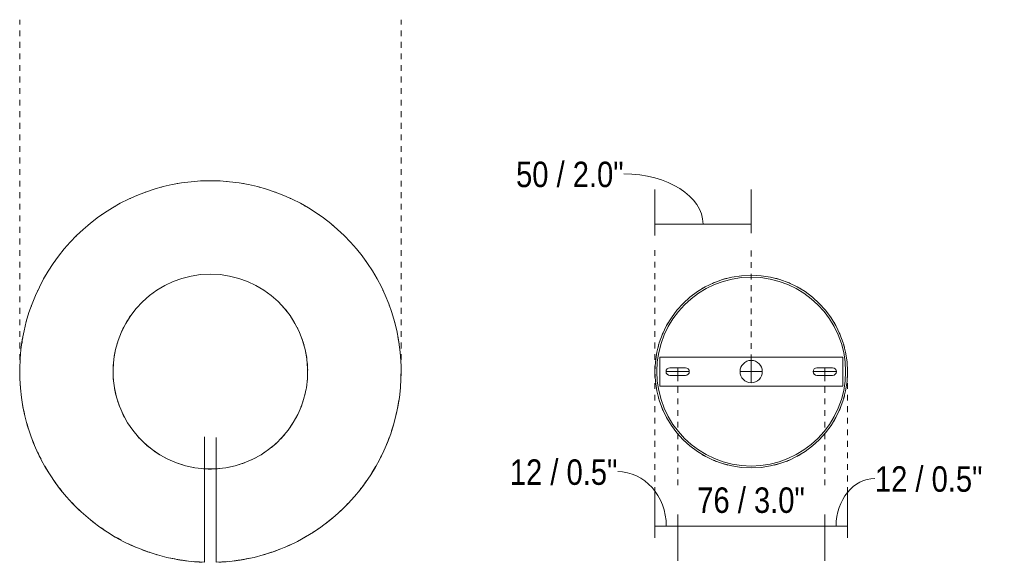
# Model space of a CAD drawing. Header units: millimetres. Extents: x 6329 to 8193, y 1104 to 6778.
# Tile 4 of 4: x 7207 to 7718, y 6497 to 6778. Entities that reach past the tile are written whole.
import ezdxf

# ---------------------------------------------------------------- set-up
doc = ezdxf.new("R2010")
doc.units = ezdxf.units.MM
doc.linetypes.add('Dash', pattern=[6, 3, -3])
doc.linetypes.add('Hidden', pattern=[7.14375, 4.7625, -2.38125])
for name, color, linetype, lineweight in [('Cotas', 7, 'Continuous', 9), ('Cotas-6', 7, 'Continuous', 9), ('Lighthing Fixture Detail Wide Black', 7, 'Continuous', 20), ('Luminarias', 7, 'Continuous', 20)]:
    doc.layers.add(name, color=color, linetype=linetype, lineweight=lineweight)
doc.layers.add('Lighthing Fixture Dim Grey Dash', color=7, linetype='Dash', lineweight=9, true_color=0xd2d2d2)
doc.styles.add('Arial Narrow', font='ARIALN.TTF', dxfattribs={"height": 13.2})
doc.dimstyles.new('FARO_-_2_2mm_Arial_Narrow_mm_Inch_Left', dxfattribs={"dimscale": 304.8, "dimtxt": 13.509289, "dimasz": 0, "dimexe": 0.059055, "dimexo": 0.0625, "dimgap": 0.009843, "dimtad": 1, "dimdec": 0, "dimzin": 0, "dimdsep": 46, "dimtxsty": 'Arial Narrow', "dimblk1": 'NONE', "dimblk2": 'NONE', "dimsah": 1, "dimcen": 0.09, "dimadec": 0, "dimazin": 0, "dimtfac": 1, "dimtdec": 4, "dimtix": 1, "dimtmove": 0, "dimatfit": 3, "dimfxl": 0.019685, "dimfxlon": 1, "dimtvp": 1, "dimtolj": 1, "dimtzin": 0, "dimarcsym": 2})
doc.dimstyles.new('FARO_-_2_2mm_Arial_Narrow_mm_Inch_Left_1', dxfattribs={"dimscale": 304.8, "dimtxt": 13.509289, "dimasz": 0, "dimexe": 0.059055, "dimexo": 0.0625, "dimgap": 0.009843, "dimtad": 1, "dimdec": 0, "dimzin": 0, "dimdsep": 46, "dimtxsty": 'Arial Narrow', "dimblk1": 'NONE', "dimblk2": 'NONE', "dimsah": 1, "dimcen": 0.09, "dimadec": 0, "dimazin": 0, "dimtfac": 1, "dimtdec": 4, "dimtix": 1, "dimtmove": 1, "dimatfit": 3, "dimfxl": 0.019685, "dimfxlon": 1, "dimtvp": 1, "dimtolj": 1, "dimtzin": 0, "dimarcsym": 2})
doc.dimstyles.new('FARO_-_2_2mm_Arial_Narrow_mm_Inch_Left_2', dxfattribs={"dimscale": 304.8, "dimtxt": 13.509289, "dimasz": 0, "dimexe": 0.059055, "dimexo": 0.0625, "dimgap": 0.009843, "dimtad": 1, "dimdec": 0, "dimzin": 0, "dimdsep": 46, "dimtxsty": 'Arial Narrow', "dimblk1": 'NONE', "dimblk2": 'NONE', "dimsah": 1, "dimcen": 0.09, "dimadec": 0, "dimazin": 0, "dimtfac": 1, "dimtdec": 4, "dimtix": 1, "dimtmove": 1, "dimatfit": 3, "dimfxl": 0.019685, "dimfxlon": 1, "dimtvp": 1, "dimtolj": 1, "dimtzin": 0, "dimarcsym": 2})

# ---------------------------------------------------------------- blocks, each defined once
blk = doc.blocks.new('64258 - 64255 VENICE White Ceramics pendant lamp-464681-Planta_PDF')
at = {"layer": 'Luminarias'}
for p, q in [((-17.19, 97.48), (-17.03, 97.5)), ((-8.63, 98.6), (-8.51, 98.61)), ((8.54, 98.61), (8.63, 98.6)), ((17.06, 97.5), (17.19, 97.48)), ((-69.99, 69.99), (-69.89, 70.09))]:
    blk.add_line(p, q, dxfattribs=at)
at = {"layer": 'Luminarias', "flags": 128}
blk.add_lwpolyline([(5.67, -98.82), (4.56, -98.85), (4.3, -98.86)], dxfattribs=at)
at = {"layer": 'Luminarias'}
for start, end in [(109.7902, 110), (104.85, 105), (75, 75.1307), (70, 70.1906), (114.7687, 115), (65, 65.2122), (119.7137, 120), (60, 60.2673), (124.654, 125), (55, 55.327), (129.634, 130), (50, 50.3471), (45, 45.398), (139.4719, 140), (40, 40.508), (144.4518, 145), (35, 35.5283), (149.8487, 150), (30, 30.1421), (154.7612, 155), (25, 25.2295), (159.7574, 160), (20, 20.2335), (164.7807, 165), (15, 15.2102), (169.692, 171.6023), (8.4003, 10.2987), (174.6898, 176.4065), (3.5979, 5.3011), (179.713, 180), (0, 0.2779), (180, 184.3357), (355.6643, 355.9183), (188.6714, 193.3664), (346.6236, 351.3286), (195.6912, 198.0718), (341.918, 344.2969), (200.2588, 202.7803), (337.2088, 339.7294), (204.9973, 207.3495), (332.6397, 334.9923), (209.708, 212.1063), (327.8811, 330.2819), (214.2882, 219.0215), (320.9785, 325.7015), (223.3572, 228.0906), (311.8993, 316.6428), (230.188, 232.7786), (307.2109, 309.7977), (234.9998, 237.3534), (302.6363, 304.9893), (239.7228, 242.0769), (297.9122, 300.2669), (244.2977, 246.8928), (293.0926, 295.6918), (248.9852, 253.7073), (258.043, 262.7878), (277.2019, 281.957), (286.2927, 291.0048), (264.7605, 266.7145), (273.2855, 275.2239)]:
    blk.add_arc((0, 0), 98.98, start, end, dxfattribs=at)
for points, knots in [([(-3.02, -50.45), (-3.02, -48.61), (-3.02, -43.47), (-3.02, -37.93), (-3.02, -34.29)], [0.4693984, 0.4693984, 0.4693984, 0.4693984, 0.6666667, 1, 1, 1, 1]), ([(2.98, -50.47), (2.98, -48.44), (2.98, -43.16), (2.98, -37.46), (2.98, -33.86)], [0.4458632, 0.4458632, 0.4458632, 0.4458632, 0.6666667, 1, 1, 1, 1]), ([(2.98, -50.46), (2.98, -48.61), (2.98, -43.46), (2.98, -37.93), (2.98, -34.29)], [0.4691064, 0.4691064, 0.4691064, 0.4691064, 0.6666667, 1, 1, 1, 1]), ([(2.98, -50.44), (2.98, -48.95), (2.98, -44.08), (2.98, -38.88), (2.98, -35.14)], [-0.4866471, -0.4866471, -0.4866471, -0.4866471, -0.3333333, 0, 0, 0, 0]), ([(-3.02, -50.34), (-3.02, -52.13), (-3.02, -57.02), (-3.02, -61.39), (-3.02, -64.01)], [-0.5170283, -0.5170283, -0.5170283, -0.5170283, -0.3333333, 0, 0, 0, 0]), ([(-3.02, -50.34), (-3.02, -51.65), (-3.02, -55.98), (-3.02, -59.88), (-3.02, -62.44)], [0.5269006, 0.5269006, 0.5269006, 0.5269006, 0.6666667, 1, 1, 1, 1]), ([(-3.02, -50.35), (-3.02, -51.42), (-3.02, -55.46), (-3.02, -59.13), (-3.02, -61.66)], [0.5500924, 0.5500924, 0.5500924, 0.5500924, 0.6666667, 1, 1, 1, 1]), ([(2.98, -50.34), (2.98, -51.66), (2.98, -55.98), (2.98, -59.89), (2.98, -62.44)], [0.5266021, 0.5266021, 0.5266021, 0.5266021, 0.6666667, 1, 1, 1, 1]), ([(-5.67, -98.82), (-5.82, -98.81), (-6.05, -98.77), (-6.28, -98.72), (-6.36, -98.7)], [-1, -1, -1, -1, -0.8571429, -0.7857143, -0.7857143, -0.7857143, -0.7857143]), ([(6.36, -98.7), (6.28, -98.72), (6.05, -98.77), (5.82, -98.81), (5.67, -98.82)], [-0.2142857, -0.2142857, -0.2142857, -0.2142857, -0.1428571, 0, 0, 0, 0])]:
    blk.add_open_spline(points, degree=3, knots=knots, dxfattribs=at)
blk.add_open_spline([(-4.31, -98.86), (-4.7, -98.85), (-5.16, -98.84), (-5.67, -98.82)], degree=3, dxfattribs=at)
blk = doc.blocks.new('64258 - 64255 VENICE White Ceramics pendant lamp-464681-Planta_PDF Fixing Holes')
at = {"layer": 'Luminarias', "color": 253, "true_color": 0xaaaaaa}
for radius, start, end in [(49, 90, 270), (50, 111.2032, 113.7968), (50, 104.0523, 106.6828), (49, 270, 90), (50, 73.3172, 75.9477), (50, 66.2032, 68.7968), (50, 118.3172, 120.9415), (50, 59.0585, 61.6828), (50, 149.0585, 151.6828), (50, 28.3172, 30.9415), (50, 156.2032, 158.7968), (50, 21.2032, 23.7968), (50, 163.3172, 165.9415), (50, 14.0585, 16.6828), (50, 194.0585, 196.6828), (50, 343.3172, 345.9415), (50, 201.2032, 203.7968), (50, 336.2032, 338.7968), (50, 208.3172, 210.9415), (50, 329.0585, 331.6828), (50, 239.0585, 241.6828), (50, 246.2032, 248.7968), (50, 291.2032, 293.7968), (50, 298.3172, 300.9415), (50, 253.3172, 255.9477), (50, 284.0523, 286.6828)]:
    blk.add_arc((0, 0), radius, start, end, dxfattribs=at)
blk = doc.blocks.new('DIMBLOCK6-Planta_PDF Fixing Holes')
at = {"layer": 'Cotas-6', "color": 251, "true_color": 0x5b5b5b}
for p, q in [((7536.27, 6672.08), (7536.27, 6690.08)), ((7586.27, 6672.08), (7586.27, 6690.08)), ((7536.27, 6672.08), (7586.27, 6672.08)), ((7536.27, 6672.08), (7536.27, 6666.08))]:
    blk.add_line(p, q, dxfattribs=at)
at = {"layer": 'Cotas-6', "color": 251, "linetype": 'Hidden', "true_color": 0x5b5b5b}
blk.add_line((7586.27, 6672.08), (7586.27, 6666.08), dxfattribs=at)
at = {"layer": 'Cotas-6', "color": 251, "true_color": 0x5b5b5b}
blk.add_ellipse((7520.17, 6672.08), major_axis=(41.1, 0), ratio=0.633152, start_param=0, end_param=1.570796, dxfattribs=at)
at = {"layer": 'Cotas-6', "color": 0, "insert": (7464.2, 6704.44), "char_height": 13.2, "width": 67.1605, "attachment_point": 1, "line_spacing_factor": 0.974696, "style": 'Arial Narrow'}
blk.add_mtext('50 / 2.0"', dxfattribs=at)
blk = doc.blocks.new('_None')
blk = doc.blocks.new('DIMBLOCK7-Planta_PDF Fixing Holes')
at = {"layer": 'Cotas-6', "color": 251, "true_color": 0x5b5b5b}
for p, q in [((7536.27, 6515.38), (7536.27, 6533.38)), ((7548.1, 6515.38), (7548.1, 6521.38)), ((7536.27, 6515.38), (7548.1, 6515.38)), ((7536.27, 6515.38), (7536.27, 6509.38)), ((7548.1, 6515.38), (7548.1, 6497.38))]:
    blk.add_line(p, q, dxfattribs=at)
blk.add_ellipse((7516.95, 6515.38), major_axis=(0, 28.27), ratio=0.892706, start_param=4.712389, end_param=6.283185, dxfattribs=at)
at = {"layer": 'Cotas-6', "color": 0, "insert": (7460.98, 6549.99), "char_height": 13.2, "width": 67.1605, "attachment_point": 1, "line_spacing_factor": 0.974696, "style": 'Arial Narrow'}
blk.add_mtext('12 / 0.5"', dxfattribs=at)
blk = doc.blocks.new('DIMBLOCK8-Planta_PDF Fixing Holes')
at = {"layer": 'Cotas-6', "color": 251, "true_color": 0x5b5b5b}
for p, q in [((7548.1, 6515.38), (7548.1, 6521.38)), ((7624.43, 6515.38), (7624.43, 6521.38)), ((7548.1, 6515.38), (7624.43, 6515.38)), ((7548.1, 6515.38), (7548.1, 6497.38)), ((7624.43, 6515.38), (7624.43, 6497.38))]:
    blk.add_line(p, q, dxfattribs=at)
at = {"layer": 'Cotas-6', "color": 0, "insert": (7558.28, 6535.44), "char_height": 13.2, "width": 67.1605, "attachment_point": 1, "line_spacing_factor": 0.974696, "style": 'Arial Narrow'}
blk.add_mtext('76 / 3.0"', dxfattribs=at)
blk = doc.blocks.new('DIMBLOCK9-Planta_PDF Fixing Holes')
at = {"layer": 'Cotas-6', "color": 251, "true_color": 0x5b5b5b}
for p, q in [((7636.27, 6515.38), (7636.27, 6533.38)), ((7624.43, 6515.38), (7624.43, 6521.38)), ((7624.43, 6515.38), (7636.27, 6515.38)), ((7624.43, 6515.38), (7624.43, 6497.38)), ((7636.27, 6515.38), (7636.27, 6509.38))]:
    blk.add_line(p, q, dxfattribs=at)
blk.add_ellipse((7650.51, 6515.38), major_axis=(0, 24.69), ratio=0.816394, start_param=0, end_param=1.570796, dxfattribs=at)
at = {"layer": 'Cotas-6', "color": 0, "insert": (7650.51, 6546.41), "char_height": 13.2, "width": 67.1605, "attachment_point": 1, "line_spacing_factor": 0.974696, "style": 'Arial Narrow'}
blk.add_mtext('12 / 0.5"', dxfattribs=at)

msp = doc.modelspace()

# ---------------------------------------------------------------- linework, layer by layer
at = {"layer": 'Lighthing Fixture Detail Wide Black'}
for p, q in [((7633.77, 6603.06), (7538.77, 6603.06)), ((7538.77, 6603.06), (7538.77, 6588.06)), ((7586.27, 6601.33), (7586.27, 6589.8)), ((7633.77, 6588.06), (7633.77, 6603.06)), ((7542.05, 6595.56), (7554.15, 6595.56)), ((7552.15, 6597.56), (7544.05, 6597.56)), ((7548.1, 6597.56), (7548.1, 6593.56)), ((7580.5, 6595.56), (7592.03, 6595.56)), ((7618.38, 6595.56), (7630.48, 6595.56)), ((7628.48, 6597.56), (7620.38, 6597.56)), ((7624.43, 6597.56), (7624.43, 6593.56)), ((7544.05, 6593.56), (7552.15, 6593.56)), ((7620.38, 6593.56), (7628.48, 6593.56)), ((7538.77, 6588.06), (7633.77, 6588.06)), ((7302.53, 6496.61), (7302.53, 6545.13)), ((7308.53, 6545.13), (7308.53, 6496.61))]:
    msp.add_line(p, q, dxfattribs=at)
for centre, radius, start, end in [((7305.51, 6595.56), 99, 271.7462, 268.2732), ((7305.51, 6595.56), 50.52, 273.4232, 266.615), ((7305.51, 6595.56), 50.52, 37.9974, 41.9664), ((7305.51, 6595.56), 50.52, 145.4161, 149.4473), ((7305.51, 6595.56), 50.52, 30.5715, 34.5935), ((7305.51, 6595.56), 50.52, 152.9715, 156.8814), ((7305.51, 6595.56), 50.52, 23.1374, 27.0403), ((7305.51, 6595.56), 50.52, 160.3313, 164.3072), ((7305.51, 6595.56), 50.52, 15.7116, 19.6819), ((7305.51, 6595.56), 50.52, 167.9631, 171.7624), ((7305.51, 6595.56), 50.52, 8.2567, 12.0533), ((7305.51, 6595.56), 50.52, 175.1731, 179.1788), ((7305.51, 6595.56), 50.52, 0.8397, 4.8399), ((7586.27, 6595.56), 5.77, 0, 180), ((7544.05, 6595.56), 2, 90, 270), ((7552.15, 6595.56), 2, 270, 90), ((7586.27, 6595.56), 5.77, 180, 0), ((7620.38, 6595.56), 2, 90, 270), ((7628.48, 6595.56), 2, 270, 90), ((7305.51, 6595.56), 50.52, 182.6923, 186.5837), ((7305.51, 6595.56), 50.52, 353.4348, 357.322), ((7305.51, 6595.56), 50.52, 190.1499, 194.0139), ((7305.51, 6595.56), 50.52, 346.0051, 349.8677), ((7305.51, 6595.56), 50.52, 197.6436, 201.4628), ((7305.51, 6595.56), 50.52, 338.5559, 342.373), ((7305.51, 6595.56), 50.52, 204.9879, 208.8886), ((7305.51, 6595.56), 50.52, 331.1301, 335.029), ((7305.51, 6595.56), 50.52, 212.5184, 216.324), ((7305.51, 6595.56), 50.52, 323.6947, 327.4987), ((7305.51, 6595.56), 50.52, 219.8609, 223.7496), ((7305.51, 6595.56), 50.52, 227.3897, 231.1855), ((7305.51, 6595.56), 50.52, 308.8331, 312.6279), ((7305.51, 6595.56), 50.52, 316.269, 320.1565), ((7305.51, 6595.56), 50.52, 234.7308, 238.6111), ((7305.51, 6595.56), 50.52, 301.4075, 305.2869), ((7305.51, 6595.56), 50.52, 242.2584, 246.0475), ((7305.51, 6595.56), 50.52, 249.6792, 253.4838), ((7305.51, 6595.56), 50.52, 286.5345, 290.4194), ((7305.51, 6595.56), 50.52, 293.9711, 297.7594), ((7305.51, 6595.56), 50.52, 257.0763, 260.8686), ((7305.51, 6595.56), 50.52, 264.4836, 275.5349), ((7304.81, 6594.95), 49.96, 267.3698, 275.6684), ((7305.51, 6595.56), 50.52, 279.1501, 282.9413)]:
    msp.add_arc(centre, radius, start, end, dxfattribs=at)
at = {"layer": 'Lighthing Fixture Detail Wide Black', "color": 253, "true_color": 0xaaaaaa}
for start, end in [(90, 270), (270, 90)]:
    msp.add_arc((7586.27, 6595.56), 50, start, end, dxfattribs=at)
at = {"layer": 'Lighthing Fixture Dim Grey Dash'}
for p, q in [((7206.53, 6595.56), (7206.53, 6778.09)), ((7404.49, 6595.56), (7404.49, 6778.09)), ((7536.27, 6595.56), (7536.27, 6659.64)), ((7586.27, 6601.33), (7586.27, 6659.64)), ((7536.27, 6595.56), (7536.27, 6516.81)), ((7636.27, 6595.56), (7636.27, 6516.81)), ((7548.1, 6593.56), (7548.1, 6534.56)), ((7624.43, 6593.56), (7624.43, 6534.56))]:
    msp.add_line(p, q, dxfattribs=at)

# ---------------------------------------------------------------- block references
at = {"layer": 'Luminarias', "extrusion": (0, 0, -1)}
msp.add_blockref('64258 - 64255 VENICE White Ceramics pendant lamp-464681-Planta_PDF', (-7305.51, 6595.56), dxfattribs=at)
at = {"layer": 'Luminarias', "color": 253, "true_color": 0xaaaaaa, "extrusion": (0, 0, -1)}
msp.add_blockref('64258 - 64255 VENICE White Ceramics pendant lamp-464681-Planta_PDF Fixing Holes', (-7586.27, 6595.56), dxfattribs=at)

# ---------------------------------------------------------------- dimensions: what is measured, and where the dimension line sits
at = {"layer": 'Cotas', "color": 251, "true_color": 0x5b5b5b}
for base, p1, p2, dimstyle, override, picture, middle in [((7586.27, 6672.08), (7536.27, 6666.08), (7586.27, 6666.08), 'FARO_-_2_2mm_Arial_Narrow_mm_Inch_Left_2', {"dimpost": '<>', "dimfxl": 50.000723}, 'DIMBLOCK6-Planta_PDF Fixing Holes', (7497.78, 6695.64)), ((7548.1, 6515.38), (7536.27, 6509.38), (7548.1, 6521.38), 'FARO_-_2_2mm_Arial_Narrow_mm_Inch_Left_1', {"dimpost": '<>', "dimfxl": 16.856309}, 'DIMBLOCK7-Planta_PDF Fixing Holes', (7494.56, 6541.19)), ((7636.27, 6515.38), (7624.43, 6521.38), (7636.27, 6509.38), 'FARO_-_2_2mm_Arial_Narrow_mm_Inch_Left_1', {"dimpost": '<>', "dimfxl": 16.856309}, 'DIMBLOCK9-Planta_PDF Fixing Holes', (7684.09, 6537.61))]:
    dim = msp.add_linear_dim(base=base, p1=p1, p2=p2, dimstyle=dimstyle, override=override, dxfattribs=at)
    dim.commit()
    dim.dimension.update_dxf_attribs({"geometry": picture, "text_midpoint": middle, "dimtype": 160})
dim = msp.add_linear_dim(base=(7624.43, 6515.38), p1=(7548.1, 6521.38), p2=(7624.43, 6521.38), dimstyle='FARO_-_2_2mm_Arial_Narrow_mm_Inch_Left', override={"dimpost": '<>', "dimfxl": 76.325707}, dxfattribs=at)
dim.commit()
dim.dimension.update_dxf_attribs({"geometry": 'DIMBLOCK8-Planta_PDF Fixing Holes', "text_midpoint": (7586.27, 6526.93)})

doc.saveas('drawing.dxf')
